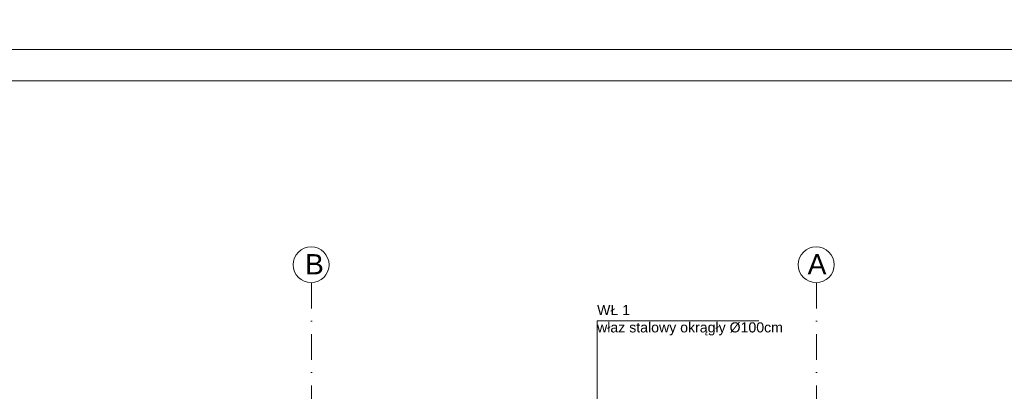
# Model space of a CAD drawing. Header units: millimetres. Extents: x 14041 to 23361, y -6349 to 12956.
# Tile 93 of 106: x 21636 to 22610, y 6678 to 7046. Entities that reach past the tile are written whole.
import ezdxf

# ---------------------------------------------------------------- set-up
doc = ezdxf.new("R2010")
doc.units = ezdxf.units.MM
doc.linetypes.add('DASHDOTX2', pattern=[50.8, 25.4, -12.7, 0, -12.7])
for name, color, linetype, lineweight in [('A- osie', 2, 'DASHDOTX2', 5), ('A-odnośnik', 2, 'Continuous', 9), ('A-opisy', 7, 'Continuous', 18), ('A-Tabelka', 7, 'Continuous', 18)]:
    doc.layers.add(name, color=color, linetype=linetype, lineweight=lineweight)
doc.styles.add('OP.3', font='arial.ttf', dxfattribs={"height": 16})
doc.styles.get("Standard").update_dxf_attribs({"font": 'arial.ttf'})

msp = doc.modelspace()

# ---------------------------------------------------------------- linework, layer by layer
at = {"layer": 'A- osie'}
for p, q in [((21924.33, 6785.55), (21924.33, 5965.04)), ((22424.33, 6785.55), (22424.33, 5965.04))]:
    msp.add_line(p, q, dxfattribs=at)
at = {"layer": 'A- osie', "linetype": 'Continuous'}
for centre in [(21924.08, 6803.31), (22424.08, 6803.31)]:
    msp.add_circle(centre, 17.76, dxfattribs=at)
at = {"layer": 'A-odnośnik', "ltscale": 2}
for p, q in [((22207.37, 6536.65), (22207.37, 6747.68)), ((22207.37, 6747.68), (22367.46, 6747.68))]:
    msp.add_line(p, q, dxfattribs=at)
at = {"layer": 'A-Tabelka'}
for points in [[(19154.85, 7016.18), (23354.85, 7016.18), (23354.85, 9986.18), (19154.85, 9986.18)], [(21254.85, 5531.18), (23354.85, 5531.18), (23354.85, 7016.18), (21254.85, 7016.18)], [(21404.85, 5562.05), (23323.85, 5562.05), (23323.85, 6985.3), (21404.85, 6985.3)]]:
    msp.add_lwpolyline(points, close=True, dxfattribs=at)

# ---------------------------------------------------------------- texts
at = {"layer": 'A- osie', "char_height": 20, "attachment_point": 1}
for s, insert in [('B', (21918.03, 6813.76)), ('A', (22415.63, 6813.76))]:
    msp.add_mtext_dynamic_manual_height_columns(s, width=19.2952, gutter_width=6.25, heights=[0], dxfattribs=dict(at, insert=insert))
at = {"layer": 'A-opisy', "ltscale": 2, "char_height": 10, "width": 195.3528, "attachment_point": 1, "style": 'OP.3'}
for s, insert in [('{\\fArial|b0|i0|c238|p34;WŁ 1}', (22207.18, 6763.52)), ('{\\fArial|b0|i0|c238|p34;właz stalowy okrągły %%C100cm}', (22207.18, 6746.34))]:
    msp.add_mtext(s, dxfattribs=dict(at, insert=insert))

doc.saveas('drawing.dxf')
